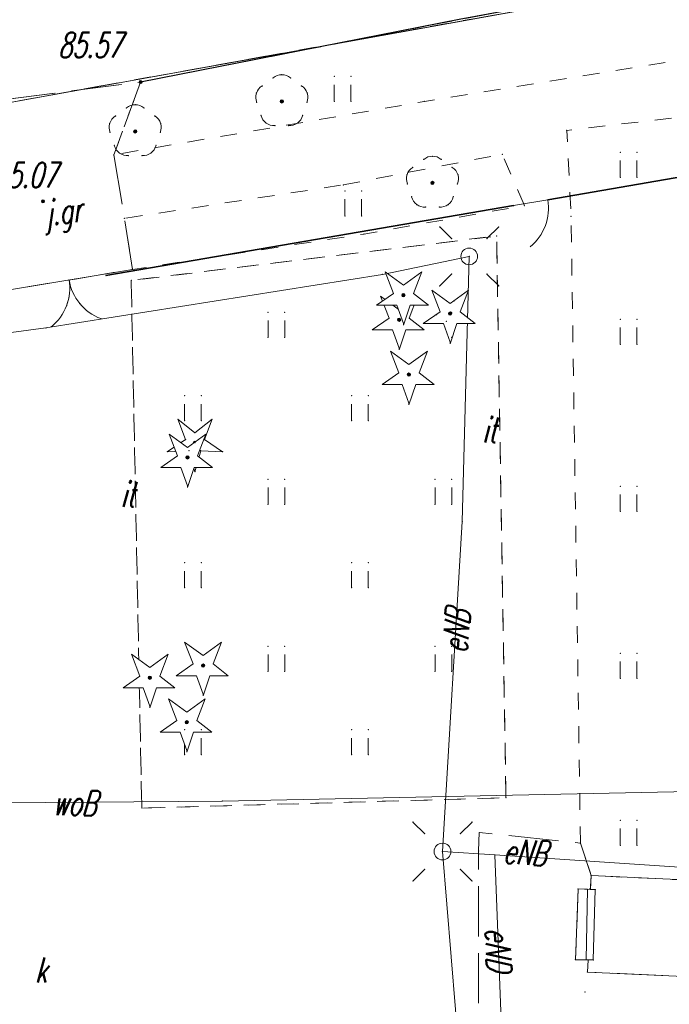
# Model space of a CAD drawing. Header units: metres. Extents: x 5537264 to 5541990, y 5958323 to 5965240.
# Tile 14 of 29: x 5539557 to 5539576, y 5961347 to 5961377. Entities that reach past the tile are written whole.
import ezdxf
from ezdxf.enums import TextEntityAlignment as Align

# ---------------------------------------------------------------- set-up
doc = ezdxf.new("R2010")
doc.units = ezdxf.units.M
for name, pattern in [('L_0_03', [1, 0.5, -0.5]), ('L_0_06', [2, 1.5, -0.5]), ('L_0_15', [0]), ('L_0_C5', [0])]:
    doc.linetypes.add(name, pattern=pattern)
doc.layers.get('0').update_dxf_attribs({"linetype": 'CONTINUOUS', "lineweight": 18})
for name, color, linetype, lineweight in [('218_kontur_uzytku_gruntowego', 3, 'L_0_03', 18), ('219_dzialka_ewidencyjna', 96, 'CONTINUOUS', 18), ('brama', 7, 'L_0_C5', 18), ('bt', 7, 'L_0_06', 18), ('chodnik', 7, 'L_0_06', 18), ('drzewo_iglaste', 7, 'CONTINUOUS', 18), ('drzewo_lisciaste', 7, 'CONTINUOUS', 18), ('furtka', 7, 'CONTINUOUS', 18), ('ib', 7, 'CONTINUOUS', 18), ('inny_obiekt_zagospodarowania_terenu', 7, 'L_0_03', 18), ('inny_obiekt_zagospodarowania_terenu_Atr17', 7, 'CONTINUOUS', 18), ('jezdnia', 7, 'L_0_06', 18), ('jezdnia_Atr17', 7, 'CONTINUOUS', 18), ('kraweznik', 7, 'CONTINUOUS', 25), ('latarnia', 7, 'CONTINUOUS', 18), ('ogr', 7, 'L_0_15', 35), ('OT_ZagospodarowanieTerenu_P', 7, 'CONTINUOUS', 18), ('pikieta_sztuczna', 7, 'CONTINUOUS', 18), ('pikieta_sztuczna_Atr2', 7, 'CONTINUOUS', 18), ('przewod_elektroenergetyczny_podziemny', 7, 'CONTINUOUS', 18), ('przewod_elektroenergetyczny_podziemny_Atr1', 7, 'CONTINUOUS', 18), ('przewod_wodociagowy', 7, 'CONTINUOUS', 18), ('przewod_wodociagowy_Atr1', 7, 'CONTINUOUS', 18), ('sch', 7, 'CONTINUOUS', 18), ('slup_przewodow_napowietrznych', 7, 'CONTINUOUS', 18), ('studnia_kanalizacyjna_Atr17', 7, 'CONTINUOUS', 18), ('trawnik', 7, 'L_0_03', 18)]:
    doc.layers.add(name, color=color, linetype=linetype, lineweight=lineweight)
doc.styles.get("Standard").update_dxf_attribs({"font": 'simplex.shx'})
doc.linetypes.add('L_0_15_SHX', pattern='A,0,-0.375,-0.75,-0.75,-0.75,-0.75,-0.75,[1,4073 CAD MZ Rusinowo Szkoła GG.6640.1081.2024.shx,S=0.05,R=0,X=0,Y=0],-0.75,-0.75,-0.75,-0.75,-0.375', length=7.5)

# ---------------------------------------------------------------- blocks, each defined once
blk = doc.blocks.new('KTOK02_500')
at = {"color": 0, "linetype": 'Continuous', "lineweight": 13}
for centre, start, end in [((-3, 0), 0, 60.01836), ((3, 0), 119.98164, 180)]:
    blk.add_arc(centre, 3, start, end, dxfattribs=at)
blk = doc.blocks.new('KTOK04_500')
at = {"color": 0, "linetype": 'Continuous', "lineweight": 13}
blk.add_arc((3, 0), 3, 119.98164, 180, dxfattribs=at)
blk = doc.blocks.new('OTZG')
at = {"color": 0, "linetype": 'Continuous', "lineweight": 13}
blk.add_wipeout([(0, -1.7), (-0.4, -0.6), (-1.6, -0.6), (-0.6, 0.1), (-1.1, 1.4), (0, 0.6), (1.1, 1.4), (0.6, 0.1), (1.5, -0.6), (0.4, -0.6), (0, -1.8)], dxfattribs=at)
at = {"linetype": 'Continuous', "lineweight": 13}
blk.add_hatch(color=0, dxfattribs=at).paths.add_polyline_path([(0, -0.1, 1), (0, 0.1, 1)])
at = {"color": 0, "linetype": 'Continuous', "lineweight": 13, "flags": 128}
blk.add_lwpolyline([(0, -1.7), (-0.4, -0.6), (-1.6, -0.6), (-0.6, 0.1), (-1.1, 1.4), (0, 0.6), (1.1, 1.4), (0.6, 0.1), (1.5, -0.6), (0.4, -0.6), (0, -1.8)], close=True, dxfattribs=at)
at = {"color": 0, "linetype": 'Continuous', "lineweight": 13}
blk.add_circle((0, 0), 0.1, dxfattribs=at)

msp = doc.modelspace()

# ---------------------------------------------------------------- hatches: boundary and pattern name
at = {"layer": 'drzewo_iglaste', "linetype": 'Continuous', "lineweight": 18}
msp.add_hatch(color=256, dxfattribs=at).paths.add_polyline_path([(5539562.01, 5961363.84, 1), (5539562.01, 5961363.94, 1)])
at = {"layer": 'drzewo_lisciaste', "linetype": 'Continuous', "lineweight": 18}
for points in [[(5539564.61, 5961374.06, 1), (5539564.61, 5961374.16, 1)], [(5539560.22, 5961373.16, 1), (5539560.22, 5961373.26, 1)], [(5539569.12, 5961371.62, 1), (5539569.12, 5961371.72, 1)]]:
    msp.add_hatch(color=256, dxfattribs=at).paths.add_polyline_path(points)
at = {"layer": 'pikieta_sztuczna', "linetype": 'Continuous', "lineweight": 18}
for points in [[(5539560.38, 5961374.645, 1), (5539560.38, 5961374.735, 1)], [(5539557.46, 5961371.075, 1), (5539557.46, 5961371.165, 1)]]:
    msp.add_hatch(color=256, dxfattribs=at).paths.add_polyline_path(points)

# ---------------------------------------------------------------- linework, layer by layer
for p in [(5539564.61, 5961374.91), (5539560.38, 5961374.69), (5539560.38, 5961374.69), (5539564.349, 5961374.813), (5539564.871, 5961374.813), (5539566.179, 5961374.859), (5539566.679, 5961374.859), (5539563.85, 5961374.358), (5539564.022, 5961374.576), (5539565.198, 5961374.576), (5539565.37, 5961374.358), (5539560.22, 5961374.01), (5539563.861, 5961374.081), (5539564.61, 5961374.11), (5539565.359, 5961374.081), (5539566.179, 5961374.109), (5539566.679, 5961374.109), (5539568.88, 5961374.11), (5539559.959, 5961373.913), (5539560.481, 5961373.913), (5539559.46, 5961373.458), (5539559.632, 5961373.676), (5539560.808, 5961373.676), (5539560.98, 5961373.458), (5539563.986, 5961373.695), (5539564.14, 5961373.462), (5539565.08, 5961373.462), (5539565.234, 5961373.695), (5539559.471, 5961373.181), (5539560.22, 5961373.21), (5539560.969, 5961373.181), (5539564.409, 5961373.387), (5539564.811, 5961373.387), (5539573.14, 5961373.24), (5539559.596, 5961372.795), (5539559.75, 5961372.562), (5539560.69, 5961372.562), (5539560.844, 5961372.795), (5539571.21, 5961372.53), (5539574.739, 5961372.589), (5539575.239, 5961372.589), (5539559.58, 5961372.51), (5539560.019, 5961372.487), (5539560.421, 5961372.487), (5539568.859, 5961372.373), (5539569.12, 5961372.47), (5539569.381, 5961372.373), (5539568.532, 5961372.136), (5539569.708, 5961372.136), (5539568.36, 5961371.918), (5539568.371, 5961371.641), (5539569.12, 5961371.67), (5539569.869, 5961371.641), (5539569.88, 5961371.918), (5539574.739, 5961371.839), (5539575.239, 5961371.839), (5539566.45, 5961371.61), (5539566.499, 5961371.429), (5539566.999, 5961371.429), (5539557.46, 5961371.12), (5539568.496, 5961371.255), (5539569.744, 5961371.255), (5539572.574, 5961371.164), (5539568.65, 5961371.022), (5539568.919, 5961370.947), (5539569.321, 5961370.947), (5539569.59, 5961371.022), (5539571.546, 5961370.993), (5539571.87, 5961370.99), (5539559.9, 5961370.61), (5539566.499, 5961370.679), (5539566.999, 5961370.679), (5539573.27, 5961370.67), (5539569.337, 5961370.354), (5539571.104, 5961370.354), (5539567.07, 5961370.14), (5539569.69, 5961370.001), (5539570.751, 5961370.001), (5539571.04, 5961370.08), (5539570.22, 5961369.47), (5539570.22, 5961369.47), (5539570.22, 5961369.47), (5539560.14, 5961369.08), (5539558.24, 5961368.765), (5539558.42, 5961368.79), (5539559.346, 5961368.897), (5539560.1, 5961368.75), (5539569.69, 5961368.94), (5539570.751, 5961368.94), (5539571.104, 5961368.587), (5539558.164, 5961367.992), (5539558.561, 5961368.058), (5539559.192, 5961367.606), (5539564.199, 5961367.799), (5539564.699, 5961367.799), (5539574.739, 5961367.589), (5539575.239, 5961367.589), (5539557.55, 5961367.33), (5539557.713, 5961367.361), (5539564.199, 5961367.049), (5539564.699, 5961367.049), (5539574.739, 5961366.839), (5539575.239, 5961366.839), (5539561.699, 5961365.299), (5539562.199, 5961365.299), (5539566.699, 5961365.299), (5539567.199, 5961365.299), (5539561.498, 5961364.596), (5539562.522, 5961364.596), (5539561.699, 5961364.549), (5539562.199, 5961364.549), (5539566.699, 5961364.549), (5539567.199, 5961364.549), (5539562.838, 5961363.622), (5539564.199, 5961362.799), (5539564.699, 5961362.799), (5539569.199, 5961362.799), (5539569.699, 5961362.799), (5539574.739, 5961362.589), (5539575.239, 5961362.589), (5539564.199, 5961362.049), (5539564.699, 5961362.049), (5539569.199, 5961362.049), (5539569.699, 5961362.049), (5539574.739, 5961361.839), (5539575.239, 5961361.839), (5539570.01, 5961361.53), (5539561.699, 5961360.299), (5539562.199, 5961360.299), (5539566.699, 5961360.299), (5539567.199, 5961360.299), (5539561.699, 5961359.549), (5539562.199, 5961359.549), (5539566.699, 5961359.549), (5539567.199, 5961359.549), (5539564.199, 5961357.799), (5539564.699, 5961357.799), (5539569.199, 5961357.799), (5539569.699, 5961357.799), (5539574.739, 5961357.589), (5539575.239, 5961357.589), (5539564.199, 5961357.049), (5539564.699, 5961357.049), (5539569.199, 5961357.049), (5539569.699, 5961357.049), (5539574.739, 5961356.839), (5539575.239, 5961356.839), (5539566.699, 5961355.299), (5539567.199, 5961355.299), (5539566.699, 5961354.549), (5539567.199, 5961354.549), (5539562.83, 5961353.16), (5539571.32, 5961353.26), (5539560.42, 5961352.95), (5539568.537, 5961352.534), (5539570.304, 5961352.534), (5539574.739, 5961352.589), (5539575.239, 5961352.589), (5539570.52, 5961352.22), (5539568.89, 5961352.181), (5539569.951, 5961352.181), (5539573.55, 5961351.9), (5539569.42, 5961351.65), (5539569.42, 5961351.65), (5539569.42, 5961351.65), (5539570.5, 5961351.67), (5539574.739, 5961351.839), (5539575.239, 5961351.839), (5539570.99, 5961351.55), (5539568.89, 5961351.12), (5539569.951, 5961351.12), (5539568.537, 5961350.767), (5539570.304, 5961350.767), (5539573.87, 5961350.93), (5539573.48, 5961350.53), (5539573.76, 5961350.52), (5539573.83, 5961350.53), (5539573.85, 5961350.515), (5539573.993, 5961350.511), (5539573.4, 5961348.41), (5539573.72, 5961348.41), (5539573.779, 5961348.407), (5539573.934, 5961348.406), (5539573.76, 5961348.04), (5539573.69, 5961347.45)]:
    msp.add_point(p)
at = {"layer": '218_kontur_uzytku_gruntowego', "lineweight": 18, "flags": 128}
for points in [[(5539547.88, 5961372.53), (5539577.42, 5961377.86)], [(5539577.42, 5961377.86), (5539547.88, 5961372.53)]]:
    msp.add_lwpolyline(points, dxfattribs=at)
at = {"layer": '219_dzialka_ewidencyjna', "linetype": 'Continuous', "lineweight": 18, "flags": 128}
msp.add_lwpolyline([(5539547.88, 5961372.53), (5539577.42, 5961377.86)], dxfattribs=at)
at = {"layer": 'brama', "linetype": 'CONTINUOUS', "lineweight": 18}
msp.add_line((5539560.14, 5961369.08), (5539556.34, 5961368.45), dxfattribs=at)
at = {"layer": 'brama', "lineweight": 18}
for centre, start, end in [((5539556.76, 5961368.52), 309.413, 9.413), ((5539559.72, 5961369.01), 189.413, 249.413)]:
    msp.add_arc(centre, 1.5, start, end, dxfattribs=at)
at = {"layer": 'bt', "lineweight": 18, "flags": 128}
msp.add_lwpolyline([(5539573.76, 5961350.52), (5539573.48, 5961350.53)], dxfattribs=at)
at = {"layer": 'chodnik', "lineweight": 18, "flags": 128}
msp.add_lwpolyline([(5539573.85, 5961350.515), (5539573.48, 5961350.53), (5539573.4, 5961348.41), (5539573.779, 5961348.407), (5539573.76, 5961348.04), (5539579.85, 5961347.77), (5539579.782, 5961345.734), (5539573.9, 5961345.78), (5539575.85, 5961335.03), (5539577.75, 5961324.47), (5539591.47, 5961324.05), (5539596.39, 5961323.97), (5539596.46, 5961321.44), (5539596.5, 5961317.73), (5539595.14, 5961308.47), (5539594.22, 5961302.65), (5539593.77, 5961299.63), (5539593.49, 5961296), (5539591.99, 5961287.81), (5539591.61, 5961282.43), (5539589.13, 5961281.94), (5539589.56, 5961284.8), (5539591.9, 5961299.58), (5539594.42, 5961317.48), (5539594.72, 5961320.57), (5539594.65, 5961322.11), (5539590.73, 5961322.16), (5539578.09, 5961322.67), (5539578.89, 5961318.3), (5539577.2, 5961318.26), (5539576.39, 5961321.74), (5539574.24, 5961333.51), (5539573.16, 5961338.51), (5539571.77, 5961345.69), (5539570.5, 5961345.62), (5539570.5, 5961351.67), (5539570.52, 5961352.22), (5539573.55, 5961351.9), (5539573.87, 5961350.93)], close=True, dxfattribs=at)
at = {"layer": 'drzewo_iglaste', "linetype": 'Continuous', "lineweight": 18, "flags": 128}
for points in [[(5539569.25, 5961367.729), (5539569.762, 5961368.136)], [(5539569.762, 5961368.136), (5539569.533, 5961367.523)], [(5539561.727, 5961363.983), (5539561.498, 5961364.596)], [(5539561.498, 5961364.596), (5539562.01, 5961364.189)], [(5539562.01, 5961364.189), (5539562.522, 5961364.596)], [(5539562.522, 5961364.596), (5539562.293, 5961363.983)], [(5539561.182, 5961363.622), (5539561.727, 5961363.983)], [(5539562.293, 5961363.983), (5539562.838, 5961363.622)], [(5539561.835, 5961363.65), (5539561.182, 5961363.622)], [(5539562.01, 5961363.02), (5539561.835, 5961363.65)], [(5539562.185, 5961363.65), (5539562.01, 5961363.02)], [(5539562.838, 5961363.622), (5539562.185, 5961363.65)]]:
    msp.add_lwpolyline(points, dxfattribs=at)
at = {"layer": 'drzewo_iglaste', "lineweight": 18}
msp.add_circle((5539562.01, 5961363.89), 0.05, dxfattribs=at)
at = {"layer": 'drzewo_lisciaste', "lineweight": 18}
for centre in [(5539564.61, 5961374.11), (5539560.22, 5961373.21), (5539569.12, 5961371.67)]:
    msp.add_circle(centre, 0.05, dxfattribs=at)
for centre, start, end in [((5539564.61, 5961374.51), 49.272, 130.728), ((5539564.23, 5961374.234), 121.308, 202.548), ((5539564.99, 5961374.234), 337.452, 58.692), ((5539560.22, 5961373.61), 49.272, 130.728), ((5539559.84, 5961373.334), 121.308, 202.548), ((5539560.6, 5961373.334), 337.452, 58.692), ((5539564.375, 5961373.786), 193.221, 274.871), ((5539564.845, 5961373.786), 265.129, 346.779), ((5539559.985, 5961372.886), 193.221, 274.871), ((5539560.455, 5961372.886), 265.129, 346.779), ((5539569.12, 5961372.07), 49.272, 130.728), ((5539568.74, 5961371.794), 121.308, 202.548), ((5539569.5, 5961371.794), 337.452, 58.692), ((5539568.885, 5961371.346), 193.221, 274.871), ((5539569.355, 5961371.346), 265.129, 346.779)]:
    msp.add_arc(centre, 0.4, start, end, dxfattribs=at)
at = {"layer": 'furtka', "linetype": 'Continuous', "lineweight": 18, "flags": 128}
msp.add_lwpolyline([(5539572.574, 5961371.164), (5539571.546, 5961370.993)], dxfattribs=at)
at = {"layer": 'ib', "linetype": 'Continuous', "lineweight": 18, "flags": 128}
msp.add_lwpolyline([(5539580.41, 5961347.74), (5539573.76, 5961348.04), (5539573.779, 5961348.407), (5539573.934, 5961348.406), (5539573.993, 5961350.511), (5539573.85, 5961350.515), (5539573.87, 5961350.93), (5539580.53, 5961350.62)], close=True, dxfattribs=at)
at = {"layer": 'inny_obiekt_zagospodarowania_terenu', "lineweight": 18, "flags": 128}
for points in [[(5539571.32, 5961353.26), (5539571.04, 5961370.08), (5539560.1, 5961368.75)], [(5539560.1, 5961368.75), (5539560.42, 5961352.95), (5539571.32, 5961353.26)]]:
    msp.add_lwpolyline(points, dxfattribs=at)
at = {"layer": 'jezdnia', "lineweight": 18, "flags": 128}
for points in [[(5539544.69, 5961378.1), (5539545.9, 5961378.28), (5539556.8, 5961380.23), (5539569.38, 5961382.62), (5539578.17, 5961384.3), (5539593.82, 5961387.17), (5539612.46, 5961390.54), (5539620.72, 5961391.88), (5539625.3, 5961392.75), (5539628.88, 5961393.36), (5539635.21, 5961394.43), (5539636.06, 5961391.13), (5539630.51, 5961387.77), (5539622.48, 5961386.14), (5539621.59, 5961385.94), (5539611.5, 5961384.04), (5539601.19, 5961382.2), (5539600.39, 5961379.94), (5539600.421, 5961375.87), (5539597.08, 5961375.38), (5539596.78, 5961379.29), (5539596.74, 5961379.47), (5539595.9, 5961380.82), (5539594.82, 5961381.1), (5539584.45, 5961379.33), (5539577.08, 5961377.89), (5539569.92, 5961376.56), (5539560.38, 5961374.69), (5539552.68, 5961373.7), (5539546.03, 5961371.76), (5539544.9, 5961369.91), (5539541.27, 5961367.82), (5539542.32, 5961378), (5539542.51, 5961379.21)], [(5539559.58, 5961372.51), (5539559.9, 5961370.61), (5539560.14, 5961369.08), (5539558.42, 5961368.79), (5539556.34, 5961368.45), (5539556.08, 5961369.74), (5539555.85, 5961370.62), (5539555.62, 5961371.49), (5539555.41, 5961372.21), (5539552.68, 5961373.7), (5539560.38, 5961374.69)]]:
    msp.add_lwpolyline(points, close=True, dxfattribs=at)
at = {"layer": 'kraweznik', "linetype": 'Continuous', "lineweight": 25, "flags": 128}
msp.add_lwpolyline([(5539597.08, 5961375.38), (5539596.78, 5961379.29), (5539596.74, 5961379.47), (5539595.9, 5961380.82), (5539594.82, 5961381.1), (5539584.45, 5961379.33), (5539577.08, 5961377.89), (5539569.92, 5961376.56), (5539560.38, 5961374.69)], dxfattribs=at)
at = {"layer": 'latarnia', "linetype": 'Continuous', "lineweight": 18, "flags": 128}
for points in [[(5539569.69, 5961370.001), (5539569.337, 5961370.354)], [(5539570.751, 5961370.001), (5539571.104, 5961370.354)], [(5539569.69, 5961368.94), (5539569.337, 5961368.587)], [(5539570.751, 5961368.94), (5539571.104, 5961368.587)], [(5539568.89, 5961352.181), (5539568.537, 5961352.534)], [(5539569.951, 5961352.181), (5539570.304, 5961352.534)], [(5539568.89, 5961351.12), (5539568.537, 5961350.767)], [(5539569.951, 5961351.12), (5539570.304, 5961350.767)]]:
    msp.add_lwpolyline(points, dxfattribs=at)
at = {"layer": 'latarnia', "lineweight": 18}
for centre in [(5539570.22, 5961369.47), (5539569.42, 5961351.65)]:
    msp.add_circle(centre, 0.25, dxfattribs=at)
at = {"layer": 'ogr', "linetype": 'CONTINUOUS', "lineweight": 35}
for p, q in [((5539572.574, 5961371.164), (5539596.011, 5961375.196)), ((5539559.346, 5961368.897), (5539571.546, 5961370.993))]:
    msp.add_line(p, q, dxfattribs=at)
at = {"layer": 'ogr', "linetype": 'L_0_15_SHX', "lineweight": 35}
for p, q in [((5539572.574, 5961371.164), (5539596.011, 5961375.196)), ((5539559.346, 5961368.897), (5539571.546, 5961370.993))]:
    msp.add_line(p, q, dxfattribs=at)
at = {"layer": 'OT_ZagospodarowanieTerenu_P', "color": 96}
for p in [(5539568.119, 5961367.574), (5539569.646, 5961367.756), (5539568.417, 5961365.93), (5539561.786, 5961363.451), (5539562.251, 5961357.216), (5539560.659, 5961356.856), (5539561.765, 5961355.523)]:
    msp.add_point(p, dxfattribs=at)
at = {"layer": 'pikieta_sztuczna', "lineweight": 18}
for centre in [(5539560.38, 5961374.69), (5539557.46, 5961371.12)]:
    msp.add_circle(centre, 0.045, dxfattribs=at)
at = {"layer": 'przewod_elektroenergetyczny_podziemny', "linetype": 'Continuous', "lineweight": 18, "flags": 128}
for points in [[(5539551.68, 5961366.54), (5539557.55, 5961367.33), (5539567.62, 5961368.93), (5539570.22, 5961369.47), (5539570.01, 5961361.53), (5539569.42, 5961351.65)], [(5539570.99, 5961351.55), (5539569.42, 5961351.65), (5539571.88, 5961321.69), (5539572.64, 5961320.61), (5539591.67, 5961319.34), (5539590.26, 5961315.44), (5539589.49, 5961303.7), (5539588.75, 5961294.23), (5539590.71, 5961282.36)], [(5539579.33, 5961351.09), (5539578.4, 5961351.13), (5539576.81, 5961351.16), (5539570.99, 5961351.55)], [(5539570.99, 5961351.55), (5539571.2, 5961346.08)]]:
    msp.add_lwpolyline(points, dxfattribs=at)
at = {"layer": 'przewod_wodociagowy', "linetype": 'Continuous', "lineweight": 18, "flags": 128}
msp.add_lwpolyline([(5539541.4, 5961352.89), (5539549.54, 5961353.06), (5539562.83, 5961353.16), (5539579.72, 5961353.51), (5539580.63, 5961353.54)], dxfattribs=at)
at = {"layer": 'sch', "linetype": 'Continuous', "lineweight": 18, "flags": 128}
msp.add_lwpolyline([(5539573.993, 5961350.511), (5539573.934, 5961348.406), (5539573.4, 5961348.41), (5539573.48, 5961350.53)], close=True, dxfattribs=at)
msp.add_lwpolyline([(5539573.76, 5961350.52), (5539573.72, 5961348.41)], dxfattribs=at)
at = {"layer": 'slup_przewodow_napowietrznych', "lineweight": 18}
for centre in [(5539570.22, 5961369.47), (5539569.42, 5961351.65)]:
    msp.add_circle(centre, 0.25, dxfattribs=at)
at = {"layer": 'trawnik', "lineweight": 18, "flags": 128}
for points in [[(5539560.38, 5961374.69), (5539569.92, 5961376.56), (5539577.08, 5961377.89), (5539584.45, 5961379.33), (5539594.82, 5961381.1), (5539595.9, 5961380.82), (5539596.74, 5961379.47), (5539596.78, 5961379.29), (5539588, 5961377.52), (5539576.91, 5961375.41), (5539568.88, 5961374.11), (5539559.58, 5961372.51)], [(5539573.55, 5961351.9), (5539573.27, 5961370.67), (5539573.14, 5961373.24), (5539582.04, 5961374.29), (5539588.07, 5961375.32), (5539595.34, 5961376.74), (5539597.08, 5961375.38), (5539596.86, 5961374.52), (5539593.12, 5961372), (5539592.36, 5961371.55), (5539586.53, 5961371.55), (5539580.81, 5961367.97), (5539580.92, 5961361.43), (5539580.87, 5961360.37), (5539580.54, 5961350.92), (5539580.53, 5961350.62), (5539573.87, 5961350.93)], [(5539566.45, 5961371.61), (5539571.21, 5961372.53), (5539571.87, 5961370.99), (5539567.07, 5961370.14), (5539560.14, 5961369.08), (5539559.9, 5961370.61)], [(5539560.42, 5961352.95), (5539560.1, 5961368.75), (5539571.04, 5961370.08), (5539571.32, 5961353.26)]]:
    msp.add_lwpolyline(points, close=True, dxfattribs=at)
for points in [[(5539566.179, 5961374.109), (5539566.179, 5961374.859)], [(5539566.679, 5961374.109), (5539566.679, 5961374.859)], [(5539574.739, 5961371.839), (5539574.739, 5961372.589)], [(5539575.239, 5961371.839), (5539575.239, 5961372.589)], [(5539566.499, 5961370.679), (5539566.499, 5961371.429)], [(5539566.999, 5961370.679), (5539566.999, 5961371.429)], [(5539564.199, 5961367.049), (5539564.199, 5961367.799)], [(5539564.699, 5961367.049), (5539564.699, 5961367.799)], [(5539569.699, 5961367.049), (5539569.699, 5961367.799)], [(5539574.739, 5961366.839), (5539574.739, 5961367.589)], [(5539575.239, 5961366.839), (5539575.239, 5961367.589)], [(5539561.699, 5961364.549), (5539561.699, 5961365.299)], [(5539562.199, 5961364.549), (5539562.199, 5961365.299)], [(5539566.699, 5961364.549), (5539566.699, 5961365.299)], [(5539567.199, 5961364.549), (5539567.199, 5961365.299)], [(5539564.199, 5961362.049), (5539564.199, 5961362.799)], [(5539564.699, 5961362.049), (5539564.699, 5961362.799)], [(5539569.199, 5961362.049), (5539569.199, 5961362.799)], [(5539569.699, 5961362.049), (5539569.699, 5961362.799)], [(5539574.739, 5961361.839), (5539574.739, 5961362.589)], [(5539575.239, 5961361.839), (5539575.239, 5961362.589)], [(5539561.699, 5961359.549), (5539561.699, 5961360.299)], [(5539562.199, 5961359.549), (5539562.199, 5961360.299)], [(5539566.699, 5961359.549), (5539566.699, 5961360.299)], [(5539567.199, 5961359.549), (5539567.199, 5961360.299)], [(5539564.199, 5961357.049), (5539564.199, 5961357.799)], [(5539564.699, 5961357.049), (5539564.699, 5961357.799)], [(5539569.199, 5961357.049), (5539569.199, 5961357.799)], [(5539569.699, 5961357.049), (5539569.699, 5961357.799)], [(5539574.739, 5961356.839), (5539574.739, 5961357.589)], [(5539575.239, 5961356.839), (5539575.239, 5961357.589)], [(5539561.699, 5961354.549), (5539561.699, 5961355.299)], [(5539562.199, 5961354.549), (5539562.199, 5961355.299)], [(5539566.699, 5961354.549), (5539566.699, 5961355.299)], [(5539567.199, 5961354.549), (5539567.199, 5961355.299)], [(5539574.739, 5961351.839), (5539574.739, 5961352.589)], [(5539575.239, 5961351.839), (5539575.239, 5961352.589)]]:
    msp.add_lwpolyline(points, dxfattribs=at)

# ---------------------------------------------------------------- block references
at = {"layer": 'brama', "linetype": 'Continuous', "xscale": 0.5, "yscale": 0.5, "zscale": 0.5, "rotation": 189.41}
msp.add_blockref('KTOK02_500', (5539558.24, 5961368.765), dxfattribs=at)
at = {"layer": 'furtka', "linetype": 'Continuous', "xscale": 0.5, "yscale": 0.5, "zscale": 0.5, "rotation": 189.44}
msp.add_blockref('KTOK04_500', (5539572.574, 5961371.164), dxfattribs=at)

# ---------------------------------------------------------------- texts
at = {"layer": 'inny_obiekt_zagospodarowania_terenu_Atr17', "lineweight": 15, "oblique": 15, "width": 0.66}
for p in [(5539570.61, 5961364.65), (5539559.79, 5961362.72)]:
    msp.add_text('it', height=0.75, dxfattribs=at).set_placement(p, align=Align.TOP_LEFT)
at = {"layer": 'jezdnia_Atr17', "lineweight": 15, "oblique": 15, "width": 0.66}
msp.add_text('j.gr', height=0.75, rotation=7.3, dxfattribs=at).set_placement((5539557.46, 5961371.12), align=Align.TOP_LEFT)
at = {"layer": 'pikieta_sztuczna_Atr2', "lineweight": 15, "oblique": 15, "width": 0.66}
for s, p in [('85.57', (5539557.91, 5961376.17)), ('85.07', (5539555.97, 5961372.28))]:
    msp.add_text(s, height=0.75, dxfattribs=at).set_placement(p, align=Align.TOP_LEFT)
at = {"layer": 'przewod_elektroenergetyczny_podziemny_Atr1', "lineweight": 15, "oblique": 15, "width": 0.66}
for s, rotation, p in [('eNB', 85, (5539569.406, 5961357.633)), ('eNB', 356.2, (5539571.27, 5961352.05)), ('eND', -87.8, (5539571.445, 5961349.384))]:
    msp.add_text(s, height=0.75, rotation=rotation, dxfattribs=at).set_placement(p, align=Align.TOP_LEFT)
at = {"layer": 'przewod_wodociagowy_Atr1', "lineweight": 15, "oblique": 15, "width": 0.66}
msp.add_text('woB', height=0.75, rotation=-1.2, dxfattribs=at).set_placement((5539557.758, 5961353.495), align=Align.TOP_LEFT)
at = {"layer": 'studnia_kanalizacyjna_Atr17', "lineweight": 15, "oblique": 15, "width": 0.66}
msp.add_text('k', height=0.75, dxfattribs=at).set_placement((5539557.22, 5961348.48), align=Align.TOP_LEFT)

# ---------------------------------------------------------------- next in the draw order: block references
at = {"layer": 'OT_ZagospodarowanieTerenu_P', "color": 96, "linetype": 'Continuous', "xscale": 0.5, "yscale": 0.5, "zscale": 0.5}
for p in [(5539568.417, 5961365.93), (5539561.786, 5961363.451), (5539560.659, 5961356.856)]:
    msp.add_blockref('OTZG', p, dxfattribs=at)

# ---------------------------------------------------------------- next in the draw order: linework, layer by layer
for p in [(5539561.727, 5961363.983), (5539562.01, 5961364.189), (5539562.293, 5961363.983), (5539562.01, 5961363.89), (5539561.182, 5961363.622), (5539561.835, 5961363.65), (5539562.185, 5961363.65), (5539562.01, 5961363.02)]:
    msp.add_point(p)

# ---------------------------------------------------------------- next in the draw order: block references
for p in [(5539568.119, 5961367.574), (5539561.765, 5961355.523)]:
    msp.add_blockref('OTZG', p, dxfattribs=at)

# ---------------------------------------------------------------- next in the draw order: linework, layer by layer
for p in [(5539561.699, 5961355.299), (5539562.199, 5961355.299), (5539561.699, 5961354.549), (5539562.199, 5961354.549)]:
    msp.add_point(p)
at = {"layer": 'OT_ZagospodarowanieTerenu_P', "color": 96}
msp.add_point((5539568.249, 5961368.309), dxfattribs=at)

# ---------------------------------------------------------------- next in the draw order: block references
at = {"layer": 'OT_ZagospodarowanieTerenu_P', "color": 96, "linetype": 'Continuous', "xscale": 0.5, "yscale": 0.5, "zscale": 0.5}
msp.add_blockref('OTZG', (5539562.251, 5961357.216), dxfattribs=at)

# ---------------------------------------------------------------- next in the draw order: block references
msp.add_blockref('OTZG', (5539568.249, 5961368.309), dxfattribs=at)

# ---------------------------------------------------------------- next in the draw order: linework, layer by layer
msp.add_point((5539567.62, 5961368.93))

# ---------------------------------------------------------------- next in the draw order: block references
msp.add_blockref('OTZG', (5539569.646, 5961367.756), dxfattribs=at)

# ---------------------------------------------------------------- next in the draw order: linework, layer by layer
for p in [(5539569.337, 5961368.587), (5539569.762, 5961368.136), (5539569.25, 5961367.729), (5539569.533, 5961367.523), (5539569.699, 5961367.799), (5539569.699, 5961367.049)]:
    msp.add_point(p)

doc.saveas('drawing.dxf')
